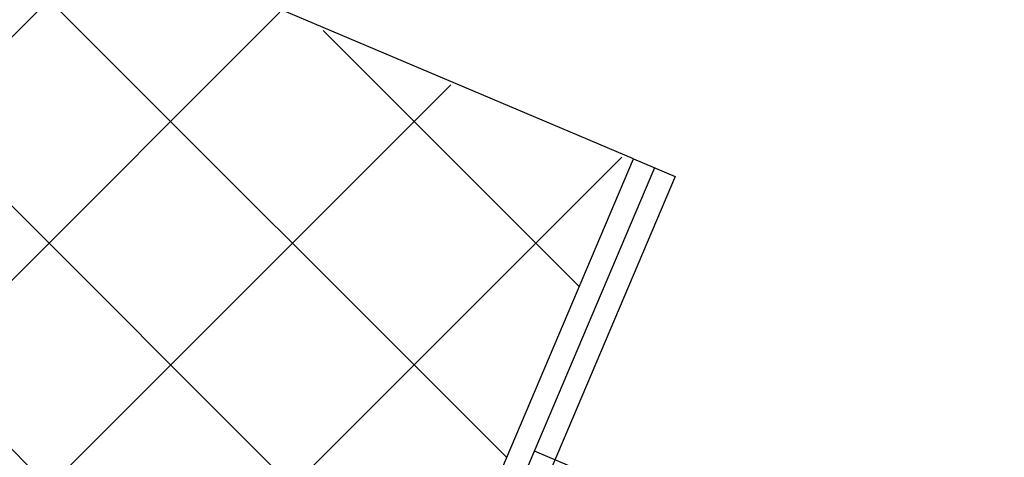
# Model space of a CAD drawing. Header units: metres. Extents: x 63115 to 703450, y -261936 to -53969.
# Tile 34 of 256: x 158321 to 158503, y -143414 to -143333. Entities that reach past the tile are written whole.
import ezdxf

# ---------------------------------------------------------------- set-up
doc = ezdxf.new("R2010")
doc.units = ezdxf.units.M
doc.layers.add('_01Hulplijnen', color=6, linetype='Continuous', plot=False)
doc.layers.add('_02Binnenwanden', color=2, linetype='Continuous')
doc.layers.add('_03-PROJECTION', color=1, linetype='Continuous')

# ---------------------------------------------------------------- blocks, each defined once
blk = doc.blocks.new('*U184')
at = {"layer": '_01Hulplijnen'}
blk.add_lwpolyline([(6.1, 113.34), (0, 0)], dxfattribs=at)
at = {"layer": '_02Binnenwanden'}
blk.add_lwpolyline([(-34.97, 1.88), (-34.46, 11.34), (-3.66, 9.68), (1.94, 113.56), (10.26, 113.12), (4.67, 9.23), (35.48, 7.58), (34.97, -1.88)], close=True, dxfattribs=at)
blk = doc.blocks.new('pui_02')
at = {"layer": '_03-PROJECTION'}
h = blk.add_hatch(dxfattribs=at)
h.set_pattern_fill('ANSI37', color=256, scale=10)
h.set_pattern_definition([(45, (-466.783, 197.56), (-22.45064, 22.45064), []), (135, (-466.783, 197.56), (-22.45064, -22.45064), [])])
h.paths.add_polyline_path([(-5594.69, -1697.89), (-5590.5, -1703.65), (-5573.18, -1727.07), (-5555.66, -1750.34), (-5554.01, -1752.5), (-5129.44, -1603.48), (-3737.65, -2192.55), (-3733.95, -2183.83), (-3705.56, -2195.88), (-3665.12, -2100.61), (-5059.27, -1509.97)])
at = {"layer": '_01Hulplijnen'}
blk.add_lwpolyline([(-3683.24, -2153.99), (-2813.27, -2519.63), (-1888.23, -2684.24), (-1593.73, -2716.68), (0, -2821.9)], dxfattribs=at)
at = {"layer": '_02Binnenwanden'}
blk.add_lwpolyline([(-5554.01, -1752.5), (-5129.44, -1603.48), (-3737.65, -2192.55), (-3733.95, -2183.83), (-3705.56, -2195.88), (-3664.91, -2100.12), (-5059.27, -1509.97), (-5594.69, -1697.89)], dxfattribs=at)
at = {"layer": '_02Binnenwanden', "rotation": 340.0806938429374}
blk.add_blockref('*U184', (-3705.42, -2206.23), dxfattribs=at)

msp = doc.modelspace()

# ---------------------------------------------------------------- block references
at = {"layer": '_02Binnenwanden'}
msp.add_blockref('pui_02', (162099.37, -141258.61), dxfattribs=at)

doc.saveas('drawing.dxf')
